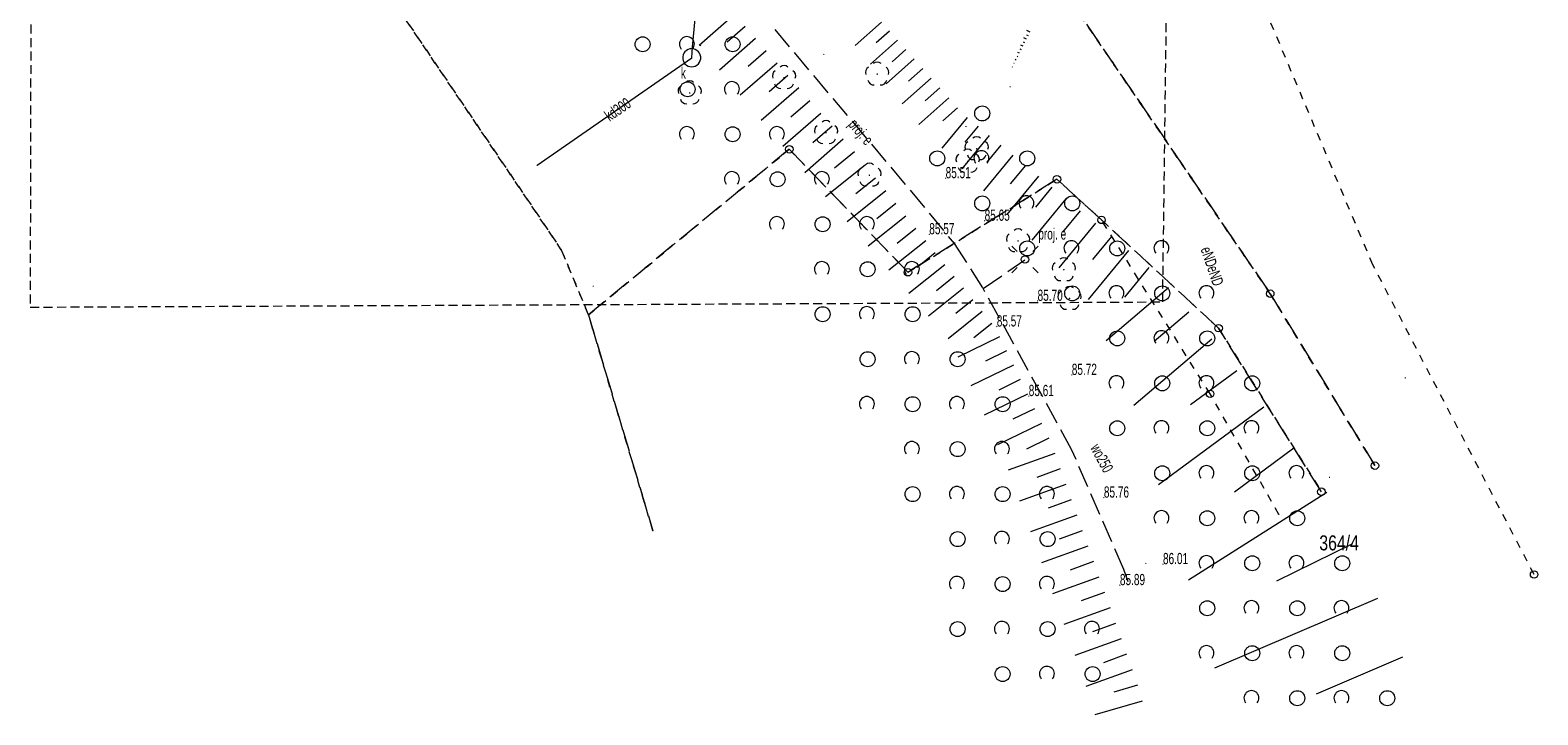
# Model space of a CAD drawing. Header units: metres. Extents: x 6541766 to 6542290, y 5894743 to 5895338.
# Tile 2 of 78: x 6541799 to 6541900, y 5894919 to 5894964. Entities that reach past the tile are written whole.
import ezdxf
from ezdxf.enums import TextEntityAlignment as Align

# ---------------------------------------------------------------- set-up
doc = ezdxf.new("R2010")
doc.units = ezdxf.units.M
for name, pattern in [('0.5_0.5', [1, 0.5, -0.5]), ('1.5_0.5', [2, 1.5, -0.5]), ('2', [0.9, 0.6, -0.3]), ('egkk-500', [2, 1.5, -0.5]), ('egug-500', [1, 0.5, -0.5])]:
    doc.linetypes.add(name, pattern=pattern)
for name, color, linetype in [('000 Inne (niezydentyfikowane)', 7, 'Continuous'), ('211-numer działki ewidencyjnej', 7, 'Continuous'), ('217-kontur klasyfikacyjny', 7, 'Continuous'), ('218-kontur użytku gruntowego', 7, 'Continuous'), ('219-działka ewidencyjna', 7, 'Continuous'), ('latarnia - ob. projektowany-Atr17', 7, 'Continuous'), ('pikieta sztuczna-Atr2', 7, 'Continuous'), ('przewód elektroenergetyczny podziemny - ob. projektowany', 7, 'Continuous'), ('przewód elektroenergetyczny podziemny - ob. projektowany-Atr1', 7, 'Continuous'), ('przewód elektroenergetyczny podziemny-Atr1', 7, 'Continuous'), ('przewód kanalizacyjny', 7, 'Continuous'), ('przewód kanalizacyjny-Atr1', 7, 'Continuous'), ('przewód wodociągowy-Atr1', 7, 'Continuous'), ('studnia kanalizacyjna', 7, 'Continuous'), ('studnia kanalizacyjna-Atr17', 7, 'Continuous'), ('Zakres', 7, 'Continuous')]:
    doc.layers.add(name, color=color, linetype=linetype)
doc.layers.add('_dr_ścieki kd', color=36, linetype='Continuous', lineweight=30)
doc.layers.add('IE - podklad', color=8, linetype='Continuous', lineweight=9)

# ---------------------------------------------------------------- blocks, each defined once
blk = doc.blocks.new('blok - sanitarne pzt chelmza ng')
at = {"layer": 'przewód elektroenergetyczny podziemny - ob. projektowany', "color": 1, "linetype": '1.5_0.5', "lineweight": 9}
for p, q in [((6542348.65, 5894964.36), (6542357.67, 5894953.66)), ((6542357.67, 5894953.66), (6542360.61, 5894950.09)), ((6542360.61, 5894950.09), (6542362.54, 5894947.1)), ((6542362.54, 5894947.1), (6542365.32, 5894949)), ((6542368.44, 5894936.36), (6542362.54, 5894947.1)), ((6542371.93, 5894928.36), (6542368.44, 5894936.36)), ((6542372.2, 5894927.53), (6542371.93, 5894928.36))]:
    blk.add_line(p, q, dxfattribs=at)
at = {"layer": 'przewód kanalizacyjny', "color": 34, "linetype": 'Continuous', "lineweight": 9}
for p, q in [((6542343.17, 5894963.18), (6542344.84, 5894981.75)), ((6542343.11, 5894962.48), (6542343.17, 5894963.18)), ((6542332.81, 5894955.31), (6542343.11, 5894962.48))]:
    blk.add_line(p, q, dxfattribs=at)
at = {"layer": 'studnia kanalizacyjna', "color": 34, "linetype": 'Continuous', "lineweight": 9}
for p, q in [((6542342.59, 5894962.78), (6542342.54, 5894962.67)), ((6542342.66, 5894962.88), (6542342.59, 5894962.78)), ((6542342.76, 5894962.97), (6542342.66, 5894962.88)), ((6542342.87, 5894963.03), (6542342.76, 5894962.97)), ((6542342.99, 5894963.07), (6542342.87, 5894963.03)), ((6542343.11, 5894963.08), (6542342.99, 5894963.07)), ((6542343.23, 5894963.07), (6542343.11, 5894963.08)), ((6542343.35, 5894963.03), (6542343.23, 5894963.07)), ((6542343.46, 5894962.97), (6542343.35, 5894963.03)), ((6542343.56, 5894962.88), (6542343.46, 5894962.97)), ((6542343.63, 5894962.78), (6542343.56, 5894962.88)), ((6542343.68, 5894962.67), (6542343.63, 5894962.78)), ((6542342.54, 5894962.67), (6542342.51, 5894962.54)), ((6542342.51, 5894962.54), (6542342.51, 5894962.42)), ((6542342.51, 5894962.42), (6542342.54, 5894962.29)), ((6542342.54, 5894962.29), (6542342.59, 5894962.18)), ((6542342.59, 5894962.18), (6542342.66, 5894962.08)), ((6542342.66, 5894962.08), (6542342.76, 5894961.99)), ((6542342.76, 5894961.99), (6542342.87, 5894961.93)), ((6542342.87, 5894961.93), (6542342.99, 5894961.89)), ((6542342.99, 5894961.89), (6542343.11, 5894961.88)), ((6542343.11, 5894961.88), (6542343.23, 5894961.89)), ((6542343.23, 5894961.89), (6542343.35, 5894961.93)), ((6542343.35, 5894961.93), (6542343.46, 5894961.99)), ((6542343.46, 5894961.99), (6542343.56, 5894962.08)), ((6542343.56, 5894962.08), (6542343.63, 5894962.18)), ((6542343.63, 5894962.18), (6542343.68, 5894962.29)), ((6542343.71, 5894962.54), (6542343.68, 5894962.67)), ((6542343.68, 5894962.29), (6542343.71, 5894962.42)), ((6542343.71, 5894962.42), (6542343.71, 5894962.54))]:
    blk.add_line(p, q, dxfattribs=at)
at = {"layer": 'przewód elektroenergetyczny podziemny - ob. projektowany-Atr1', "color": 1, "lineweight": 9, "width": 0.667}
blk.add_text('proj. e', height=0.75, rotation=310.13, dxfattribs=at).set_placement((6542353.8, 5894958.25), align=Align.MIDDLE_LEFT)
at = {"layer": 'przewód elektroenergetyczny podziemny-Atr1', "color": 1, "lineweight": 9, "width": 0.667}
for p in [(6542377.38, 5894949.84), (6542377.81, 5894948.58)]:
    blk.add_text('eND', height=0.75, rotation=288.92, dxfattribs=at).set_placement(p, align=Align.MIDDLE_LEFT)
at = {"layer": 'przewód kanalizacyjny-Atr1', "color": 34, "lineweight": 9, "width": 0.667}
blk.add_text('kd300', height=0.75, rotation=34.842, dxfattribs=at).set_placement((6542337.43, 5894958.52), align=Align.MIDDLE_LEFT)
at = {"layer": 'przewód wodociągowy-Atr1', "color": 5, "lineweight": 9, "width": 0.667}
blk.add_text('wo250', height=0.75, rotation=298.231, dxfattribs=at).set_placement((6542369.99, 5894936.65), align=Align.MIDDLE_LEFT)
at = {"layer": 'studnia kanalizacyjna-Atr17', "color": 34, "lineweight": 9, "width": 0.667}
blk.add_text('k', height=0.75, dxfattribs=at).set_placement((6542342.39, 5894961.09))
blk = doc.blocks.new('blok - podklad szary rfqfqw')
at = {"color": 8, "linetype": 'Continuous', "lineweight": 9}
for p, q in [((6541864.8, 5894949.56), (6541864.45, 5894949.91)), ((6541865.86, 5894949.56), (6541866.21, 5894949.91)), ((6541864.8, 5894948.5), (6541864.45, 5894948.15)), ((6541865.86, 5894948.5), (6541866.21, 5894948.15))]:
    blk.add_line(p, q, dxfattribs=at)
for centre, radius in [((6541839.84, 5894963.38), 0.5), ((6541845.84, 5894963.38), 0.5), ((6541842.84, 5894960.38), 0.5), ((6541862.48, 5894958.77), 0.5), ((6541845.84, 5894957.38), 0.5), ((6541849.62, 5894956.38), 0.25), ((6541859.48, 5894955.77), 0.5), ((6541865.48, 5894955.77), 0.5), ((6541848.84, 5894954.38), 0.5), ((6541867.46, 5894954.38), 0.25), ((6541862.48, 5894952.77), 0.5), ((6541868.48, 5894952.77), 0.5), ((6541851.84, 5894951.38), 0.5), ((6541870.43, 5894951.67), 0.25), ((6541865.48, 5894949.77), 0.5), ((6541871.48, 5894949.77), 0.5), ((6541854.84, 5894948.38), 0.5), ((6541865.33, 5894949.03), 0.25), ((6541857.53, 5894948.18), 0.25), ((6541868.48, 5894946.77), 0.5), ((6541874.48, 5894946.77), 0.5), ((6541881.68, 5894946.75), 0.25), ((6541851.84, 5894945.38), 0.5), ((6541857.84, 5894945.38), 0.5), ((6541878.24, 5894944.45), 0.25), ((6541871.48, 5894943.77), 0.5), ((6541877.48, 5894943.77), 0.5), ((6541854.84, 5894942.38), 0.5), ((6541860.84, 5894942.38), 0.5), ((6541874.48, 5894940.77), 0.5), ((6541880.48, 5894940.77), 0.5), ((6541857.84, 5894939.38), 0.5), ((6541863.84, 5894939.38), 0.5), ((6541877.67, 5894940.07), 0.25), ((6541871.48, 5894937.77), 0.5), ((6541877.48, 5894937.77), 0.5), ((6541860.84, 5894936.38), 0.5), ((6541874.48, 5894934.77), 0.5), ((6541880.48, 5894934.77), 0.5), ((6541888.66, 5894935.28), 0.25), ((6541857.84, 5894933.38), 0.5), ((6541863.84, 5894933.38), 0.5), ((6541885.09, 5894933.54), 0.25), ((6541877.48, 5894931.77), 0.5), ((6541883.48, 5894931.77), 0.5), ((6541860.84, 5894930.38), 0.5), ((6541866.84, 5894930.38), 0.5), ((6541880.48, 5894928.77), 0.5), ((6541886.48, 5894928.77), 0.5), ((6541863.84, 5894927.38), 0.5), ((6541899.27, 5894928.02), 0.25), ((6541877.48, 5894925.77), 0.5), ((6541883.48, 5894925.77), 0.5), ((6541860.84, 5894924.38), 0.5), ((6541866.84, 5894924.38), 0.5), ((6541880.48, 5894922.77), 0.5), ((6541886.48, 5894922.77), 0.5), ((6541863.84, 5894921.38), 0.5), ((6541869.84, 5894921.38), 0.5), ((6541883.48, 5894919.77), 0.5), ((6541889.48, 5894919.77), 0.5)]:
    blk.add_circle(centre, radius, dxfattribs=at)
for centre, radius, start, end in [((6541842.79, 5894963.39), 0.5, 318.85, 221.162), ((6541849.27, 5894961.56), 0.4, 49.272, 130.728), ((6541855.1, 5894961.51), 0.4, 121.308, 202.548), ((6541855.48, 5894961.79), 0.4, 49.272, 130.728), ((6541855.86, 5894961.51), 0.4, 337.452, 58.692), ((6541842.98, 5894960.54), 0.4, 49.272, 130.728), ((6541845.79, 5894960.39), 0.5, 318.85, 221.162), ((6541848.89, 5894961.28), 0.4, 121.308, 202.548), ((6541849.65, 5894961.28), 0.4, 337.452, 58.692), ((6541855.25, 5894961.07), 0.4, 193.221, 274.871), ((6541855.72, 5894961.07), 0.4, 265.129, 346.779), ((6541842.6, 5894960.26), 0.4, 121.308, 202.548), ((6541843.36, 5894960.26), 0.4, 337.452, 58.692), ((6541849.03, 5894960.84), 0.4, 193.221, 274.871), ((6541849.5, 5894960.84), 0.4, 265.129, 346.779), ((6541842.75, 5894959.82), 0.4, 193.221, 274.871), ((6541843.22, 5894959.82), 0.4, 265.129, 346.779), ((6541842.79, 5894957.39), 0.5, 318.85, 221.162), ((6541848.79, 5894957.39), 0.5, 318.85, 221.162), ((6541851.69, 5894957.61), 0.4, 121.308, 202.548), ((6541852.07, 5894957.89), 0.4, 49.272, 130.728), ((6541852.45, 5894957.61), 0.4, 337.452, 58.692), ((6541851.83, 5894957.17), 0.4, 193.221, 274.871), ((6541852.31, 5894957.17), 0.4, 265.129, 346.779), ((6541861.73, 5894956.53), 0.4, 121.308, 202.548), ((6541862.11, 5894956.81), 0.4, 49.272, 130.728), ((6541862.49, 5894956.53), 0.4, 337.452, 58.692), ((6541861.13, 5894955.7), 0.4, 121.308, 202.548), ((6541861.51, 5894955.98), 0.4, 49.272, 130.728), ((6541861.88, 5894956.09), 0.4, 193.221, 274.871), ((6541862.43, 5894955.78), 0.5, 318.85, 221.162), ((6541861.89, 5894955.7), 0.4, 337.452, 58.692), ((6541862.35, 5894956.09), 0.4, 265.129, 346.779), ((6541845.79, 5894954.39), 0.5, 318.85, 221.162), ((6541851.79, 5894954.39), 0.5, 318.85, 221.162), ((6541854.58, 5894954.77), 0.4, 121.308, 202.548), ((6541854.96, 5894955.05), 0.4, 49.272, 130.728), ((6541855.34, 5894954.77), 0.4, 337.452, 58.692), ((6541861.27, 5894955.26), 0.4, 193.221, 274.871), ((6541861.75, 5894955.26), 0.4, 265.129, 346.779), ((6541854.72, 5894954.33), 0.4, 193.221, 274.871), ((6541855.2, 5894954.33), 0.4, 265.129, 346.779), ((6541865.43, 5894952.78), 0.5, 318.85, 221.162), ((6541848.79, 5894951.39), 0.5, 318.85, 221.162), ((6541854.79, 5894951.39), 0.5, 318.85, 221.162), ((6541864.49, 5894950.39), 0.4, 121.308, 202.548), ((6541864.87, 5894950.67), 0.4, 49.272, 130.728), ((6541865.25, 5894950.39), 0.4, 337.452, 58.692), ((6541864.63, 5894949.95), 0.4, 193.221, 274.871), ((6541865.11, 5894949.95), 0.4, 265.129, 346.779), ((6541868.43, 5894949.78), 0.5, 318.85, 221.162), ((6541874.43, 5894949.78), 0.5, 318.85, 221.162), ((6541851.79, 5894948.39), 0.5, 318.85, 221.162), ((6541857.79, 5894948.39), 0.5, 318.85, 221.162), ((6541867.54, 5894948.46), 0.4, 121.308, 202.548), ((6541867.92, 5894948.74), 0.4, 49.272, 130.728), ((6541868.3, 5894948.46), 0.4, 337.452, 58.692), ((6541867.68, 5894948.02), 0.4, 193.221, 274.871), ((6541868.16, 5894948.02), 0.4, 265.129, 346.779), ((6541867.92, 5894946.55), 0.4, 121.308, 202.548), ((6541868.3, 5894946.83), 0.4, 49.272, 130.728), ((6541868.68, 5894946.55), 0.4, 337.452, 58.692), ((6541871.43, 5894946.78), 0.5, 318.85, 221.162), ((6541877.43, 5894946.78), 0.5, 318.85, 221.162), ((6541854.79, 5894945.39), 0.5, 318.85, 221.162), ((6541868.06, 5894946.11), 0.4, 193.221, 274.871), ((6541868.54, 5894946.11), 0.4, 265.129, 346.779), ((6541874.43, 5894943.78), 0.5, 318.85, 221.162), ((6541857.79, 5894942.39), 0.5, 318.85, 221.162), ((6541871.43, 5894940.78), 0.5, 318.85, 221.162), ((6541877.43, 5894940.78), 0.5, 318.85, 221.162), ((6541854.79, 5894939.39), 0.5, 318.85, 221.162), ((6541860.79, 5894939.39), 0.5, 318.85, 221.162), ((6541874.43, 5894937.78), 0.5, 318.85, 221.162), ((6541880.43, 5894937.78), 0.5, 318.85, 221.162), ((6541857.79, 5894936.39), 0.5, 318.85, 221.162), ((6541863.79, 5894936.39), 0.5, 318.85, 221.162), ((6541877.43, 5894934.78), 0.5, 318.85, 221.162), ((6541883.43, 5894934.78), 0.5, 318.85, 221.162), ((6541860.79, 5894933.39), 0.5, 318.85, 221.162), ((6541866.79, 5894933.39), 0.5, 318.85, 221.162), ((6541874.43, 5894931.78), 0.5, 318.85, 221.162), ((6541880.43, 5894931.78), 0.5, 318.85, 221.162), ((6541863.79, 5894930.39), 0.5, 318.85, 221.162), ((6541877.43, 5894928.78), 0.5, 318.85, 221.162), ((6541883.43, 5894928.78), 0.5, 318.85, 221.162), ((6541860.79, 5894927.39), 0.5, 318.85, 221.162), ((6541866.79, 5894927.39), 0.5, 318.85, 221.162), ((6541880.43, 5894925.78), 0.5, 318.85, 221.162), ((6541886.43, 5894925.78), 0.5, 318.85, 221.162), ((6541863.79, 5894924.39), 0.5, 318.85, 221.162), ((6541869.79, 5894924.39), 0.5, 318.85, 221.162), ((6541877.43, 5894922.78), 0.5, 318.85, 221.162), ((6541883.43, 5894922.78), 0.5, 318.85, 221.162), ((6541866.79, 5894921.39), 0.5, 318.85, 221.162), ((6541880.43, 5894919.78), 0.5, 318.85, 221.162), ((6541886.43, 5894919.78), 0.5, 318.85, 221.162)]:
    blk.add_arc(centre, radius, start, end, dxfattribs=at)
at = {"color": 8, "linetype": 'Continuous', "lineweight": 9, "extrusion": (0, 0, -1)}
for points in [[(-6541843.14, 5894963.15), (-6541843.14, 5894963.21), (-6541843.12, 5894963.18)], [(-6541843.14, 5894963.21), (-6541843.17, 5894963.13), (-6541843.17, 5894963.22)], [(-6541843.14, 5894963.21), (-6541843.14, 5894963.15), (-6541843.17, 5894963.13)], [(-6541843.17, 5894963.22), (-6541843.17, 5894963.13), (-6541843.2, 5894963.15)], [(-6541843.17, 5894963.22), (-6541843.2, 5894963.15), (-6541843.2, 5894963.21)], [(-6541843.2, 5894963.21), (-6541843.2, 5894963.15), (-6541843.21, 5894963.18)], [(-6541843.67, 5894963.27), (-6541843.67, 5894963.33), (-6541843.66, 5894963.3)], [(-6541843.67, 5894963.33), (-6541843.7, 5894963.25), (-6541843.7, 5894963.34)], [(-6541843.67, 5894963.33), (-6541843.67, 5894963.27), (-6541843.7, 5894963.25)], [(-6541843.7, 5894963.34), (-6541843.7, 5894963.25), (-6541843.73, 5894963.27)], [(-6541843.7, 5894963.34), (-6541843.73, 5894963.27), (-6541843.73, 5894963.33)], [(-6541843.73, 5894963.33), (-6541843.73, 5894963.27), (-6541843.75, 5894963.3)], [(-6541843.08, 5894962.45), (-6541843.08, 5894962.51), (-6541843.07, 5894962.48)], [(-6541843.08, 5894962.51), (-6541843.11, 5894962.44), (-6541843.11, 5894962.53)], [(-6541843.08, 5894962.51), (-6541843.08, 5894962.45), (-6541843.11, 5894962.44)], [(-6541843.11, 5894962.53), (-6541843.11, 5894962.44), (-6541843.14, 5894962.45)], [(-6541843.11, 5894962.53), (-6541843.14, 5894962.45), (-6541843.14, 5894962.51)], [(-6541843.14, 5894962.51), (-6541843.14, 5894962.45), (-6541843.16, 5894962.48)], [(-6541851.89, 5894962.68), (-6541851.89, 5894962.74), (-6541851.88, 5894962.71)], [(-6541851.89, 5894962.74), (-6541851.92, 5894962.67), (-6541851.92, 5894962.75)], [(-6541851.89, 5894962.74), (-6541851.89, 5894962.68), (-6541851.92, 5894962.67)], [(-6541851.92, 5894962.75), (-6541851.92, 5894962.67), (-6541851.95, 5894962.68)], [(-6541851.92, 5894962.75), (-6541851.95, 5894962.68), (-6541851.95, 5894962.74)], [(-6541851.95, 5894962.74), (-6541851.95, 5894962.68), (-6541851.96, 5894962.71)], [(-6541849.23, 5894961.12), (-6541849.23, 5894961.2), (-6541849.22, 5894961.16)], [(-6541849.23, 5894961.2), (-6541849.27, 5894961.11), (-6541849.27, 5894961.21)], [(-6541849.23, 5894961.2), (-6541849.23, 5894961.12), (-6541849.27, 5894961.11)], [(-6541849.27, 5894961.21), (-6541849.27, 5894961.11), (-6541849.31, 5894961.12)], [(-6541849.27, 5894961.21), (-6541849.31, 5894961.12), (-6541849.31, 5894961.2)], [(-6541849.31, 5894961.2), (-6541849.31, 5894961.12), (-6541849.32, 5894961.16)], [(-6541855.44, 5894961.35), (-6541855.44, 5894961.43), (-6541855.43, 5894961.39)], [(-6541855.44, 5894961.43), (-6541855.48, 5894961.34), (-6541855.48, 5894961.44)], [(-6541855.44, 5894961.43), (-6541855.44, 5894961.35), (-6541855.48, 5894961.34)], [(-6541855.48, 5894961.44), (-6541855.48, 5894961.34), (-6541855.52, 5894961.35)], [(-6541855.48, 5894961.44), (-6541855.52, 5894961.35), (-6541855.52, 5894961.43)], [(-6541855.52, 5894961.43), (-6541855.52, 5894961.35), (-6541855.53, 5894961.39)], [(-6541842.94, 5894960.1), (-6541842.94, 5894960.18), (-6541842.93, 5894960.14)], [(-6541842.94, 5894960.18), (-6541842.98, 5894960.09), (-6541842.98, 5894960.19)], [(-6541842.94, 5894960.18), (-6541842.94, 5894960.1), (-6541842.98, 5894960.09)], [(-6541842.98, 5894960.19), (-6541842.98, 5894960.09), (-6541843.02, 5894960.1)], [(-6541842.98, 5894960.19), (-6541843.02, 5894960.1), (-6541843.02, 5894960.18)], [(-6541843.02, 5894960.18), (-6541843.02, 5894960.1), (-6541843.03, 5894960.14)], [(-6541864.31, 5894960.52), (-6541864.31, 5894960.58), (-6541864.29, 5894960.55)], [(-6541864.31, 5894960.58), (-6541864.34, 5894960.5), (-6541864.34, 5894960.59)], [(-6541864.31, 5894960.58), (-6541864.31, 5894960.52), (-6541864.34, 5894960.5)], [(-6541864.34, 5894960.59), (-6541864.34, 5894960.5), (-6541864.37, 5894960.52)], [(-6541864.34, 5894960.59), (-6541864.37, 5894960.52), (-6541864.37, 5894960.58)], [(-6541864.37, 5894960.58), (-6541864.37, 5894960.52), (-6541864.38, 5894960.55)], [(-6541861.36, 5894957.87), (-6541861.37, 5894957.94), (-6541861.36, 5894957.91)], [(-6541861.37, 5894957.94), (-6541861.36, 5894957.87), (-6541861.39, 5894957.86)], [(-6541861.37, 5894957.94), (-6541861.39, 5894957.86), (-6541861.41, 5894957.94)], [(-6541861.41, 5894957.94), (-6541861.39, 5894957.86), (-6541861.43, 5894957.86)], [(-6541861.41, 5894957.94), (-6541861.43, 5894957.86), (-6541861.44, 5894957.93)], [(-6541861.44, 5894957.93), (-6541861.43, 5894957.86), (-6541861.44, 5894957.89)], [(-6541852.03, 5894957.45), (-6541852.03, 5894957.53), (-6541852.02, 5894957.49)], [(-6541852.03, 5894957.53), (-6541852.07, 5894957.44), (-6541852.07, 5894957.54)], [(-6541852.03, 5894957.53), (-6541852.03, 5894957.45), (-6541852.07, 5894957.44)], [(-6541852.07, 5894957.54), (-6541852.07, 5894957.44), (-6541852.11, 5894957.45)], [(-6541852.07, 5894957.54), (-6541852.11, 5894957.45), (-6541852.11, 5894957.53)], [(-6541852.11, 5894957.53), (-6541852.11, 5894957.45), (-6541852.12, 5894957.49)], [(-6541862.07, 5894956.37), (-6541862.07, 5894956.45), (-6541862.06, 5894956.41)], [(-6541862.07, 5894956.45), (-6541862.11, 5894956.36), (-6541862.11, 5894956.46)], [(-6541862.07, 5894956.45), (-6541862.07, 5894956.37), (-6541862.11, 5894956.36)], [(-6541862.11, 5894956.46), (-6541862.11, 5894956.36), (-6541862.15, 5894956.37)], [(-6541862.11, 5894956.46), (-6541862.15, 5894956.37), (-6541862.15, 5894956.45)], [(-6541862.15, 5894956.45), (-6541862.15, 5894956.37), (-6541862.16, 5894956.41)], [(-6541832.78, 5894955.28), (-6541832.78, 5894955.34), (-6541832.76, 5894955.31)], [(-6541832.78, 5894955.34), (-6541832.81, 5894955.26), (-6541832.81, 5894955.36)], [(-6541832.78, 5894955.34), (-6541832.78, 5894955.28), (-6541832.81, 5894955.26)], [(-6541832.81, 5894955.36), (-6541832.81, 5894955.26), (-6541832.84, 5894955.28)], [(-6541832.81, 5894955.36), (-6541832.84, 5894955.28), (-6541832.84, 5894955.34)], [(-6541832.84, 5894955.34), (-6541832.84, 5894955.28), (-6541832.86, 5894955.31)], [(-6541861.47, 5894955.54), (-6541861.47, 5894955.62), (-6541861.46, 5894955.58)], [(-6541861.47, 5894955.62), (-6541861.51, 5894955.53), (-6541861.51, 5894955.63)], [(-6541861.47, 5894955.62), (-6541861.47, 5894955.54), (-6541861.51, 5894955.53)], [(-6541861.51, 5894955.63), (-6541861.51, 5894955.53), (-6541861.55, 5894955.54)], [(-6541861.51, 5894955.63), (-6541861.55, 5894955.54), (-6541861.55, 5894955.62)], [(-6541861.55, 5894955.62), (-6541861.55, 5894955.54), (-6541861.56, 5894955.58)], [(-6541854.92, 5894954.61), (-6541854.92, 5894954.69), (-6541854.91, 5894954.65)], [(-6541854.92, 5894954.69), (-6541854.96, 5894954.6), (-6541854.96, 5894954.7)], [(-6541854.92, 5894954.69), (-6541854.92, 5894954.61), (-6541854.96, 5894954.6)], [(-6541854.96, 5894954.7), (-6541854.96, 5894954.6), (-6541855, 5894954.61)], [(-6541854.96, 5894954.7), (-6541855, 5894954.61), (-6541855, 5894954.69)], [(-6541855, 5894954.69), (-6541855, 5894954.61), (-6541855.01, 5894954.65)], [(-6541860.01, 5894954.42), (-6541860.01, 5894954.48), (-6541860, 5894954.45)], [(-6541860.01, 5894954.48), (-6541860.04, 5894954.41), (-6541860.04, 5894954.5)], [(-6541860.01, 5894954.48), (-6541860.01, 5894954.42), (-6541860.04, 5894954.41)], [(-6541860.04, 5894954.5), (-6541860.04, 5894954.41), (-6541860.07, 5894954.42)], [(-6541860.04, 5894954.5), (-6541860.07, 5894954.42), (-6541860.07, 5894954.48)], [(-6541860.07, 5894954.48), (-6541860.07, 5894954.42), (-6541860.08, 5894954.45)], [(-6541858.92, 5894950.68), (-6541858.92, 5894950.74), (-6541858.91, 5894950.71)], [(-6541858.92, 5894950.74), (-6541858.95, 5894950.67), (-6541858.95, 5894950.75)], [(-6541858.92, 5894950.74), (-6541858.92, 5894950.68), (-6541858.95, 5894950.67)], [(-6541858.95, 5894950.75), (-6541858.95, 5894950.67), (-6541858.98, 5894950.68)], [(-6541858.95, 5894950.75), (-6541858.98, 5894950.68), (-6541858.98, 5894950.74)], [(-6541858.98, 5894950.74), (-6541858.98, 5894950.68), (-6541859, 5894950.71)], [(-6541862.61, 5894951.58), (-6541862.61, 5894951.64), (-6541862.59, 5894951.61)], [(-6541862.61, 5894951.64), (-6541862.64, 5894951.57), (-6541862.64, 5894951.66)], [(-6541862.61, 5894951.64), (-6541862.61, 5894951.58), (-6541862.64, 5894951.57)], [(-6541862.64, 5894951.66), (-6541862.64, 5894951.57), (-6541862.67, 5894951.58)], [(-6541862.64, 5894951.66), (-6541862.67, 5894951.58), (-6541862.67, 5894951.64)], [(-6541862.67, 5894951.64), (-6541862.67, 5894951.58), (-6541862.68, 5894951.61)], [(-6541834.39, 5894949.65), (-6541834.39, 5894949.71), (-6541834.38, 5894949.68)], [(-6541834.39, 5894949.71), (-6541834.42, 5894949.63), (-6541834.42, 5894949.72)], [(-6541834.39, 5894949.71), (-6541834.39, 5894949.65), (-6541834.42, 5894949.63)], [(-6541834.42, 5894949.72), (-6541834.42, 5894949.63), (-6541834.45, 5894949.65)], [(-6541834.42, 5894949.72), (-6541834.45, 5894949.65), (-6541834.45, 5894949.71)], [(-6541834.45, 5894949.71), (-6541834.45, 5894949.65), (-6541834.46, 5894949.68)], [(-6541864.83, 5894950.23), (-6541864.83, 5894950.31), (-6541864.82, 5894950.27)], [(-6541864.83, 5894950.31), (-6541864.87, 5894950.22), (-6541864.87, 5894950.32)], [(-6541864.83, 5894950.31), (-6541864.83, 5894950.23), (-6541864.87, 5894950.22)], [(-6541864.87, 5894950.32), (-6541864.87, 5894950.22), (-6541864.91, 5894950.23)], [(-6541864.87, 5894950.32), (-6541864.91, 5894950.23), (-6541864.91, 5894950.31)], [(-6541864.91, 5894950.31), (-6541864.91, 5894950.23), (-6541864.92, 5894950.27)], [(-6541888.49, 5894948.64), (-6541888.49, 5894948.7), (-6541888.47, 5894948.67)], [(-6541888.49, 5894948.7), (-6541888.52, 5894948.62), (-6541888.52, 5894948.71)], [(-6541888.49, 5894948.7), (-6541888.49, 5894948.64), (-6541888.52, 5894948.62)], [(-6541888.52, 5894948.71), (-6541888.52, 5894948.62), (-6541888.55, 5894948.64)], [(-6541888.52, 5894948.71), (-6541888.55, 5894948.64), (-6541888.55, 5894948.7)], [(-6541888.55, 5894948.7), (-6541888.55, 5894948.64), (-6541888.56, 5894948.67)], [(-6541867.88, 5894948.3), (-6541867.88, 5894948.38), (-6541867.87, 5894948.34)], [(-6541867.88, 5894948.38), (-6541867.92, 5894948.29), (-6541867.92, 5894948.39)], [(-6541867.88, 5894948.38), (-6541867.88, 5894948.3), (-6541867.92, 5894948.29)], [(-6541867.92, 5894948.39), (-6541867.92, 5894948.29), (-6541867.96, 5894948.3)], [(-6541867.92, 5894948.39), (-6541867.96, 5894948.3), (-6541867.96, 5894948.38)], [(-6541867.96, 5894948.38), (-6541867.96, 5894948.3), (-6541867.97, 5894948.34)], [(-6541836.51, 5894947.21), (-6541836.51, 5894947.27), (-6541836.5, 5894947.24)], [(-6541836.51, 5894947.27), (-6541836.54, 5894947.2), (-6541836.54, 5894947.29)], [(-6541836.51, 5894947.27), (-6541836.51, 5894947.21), (-6541836.54, 5894947.2)], [(-6541836.54, 5894947.29), (-6541836.54, 5894947.2), (-6541836.57, 5894947.21)], [(-6541836.54, 5894947.29), (-6541836.57, 5894947.21), (-6541836.57, 5894947.27)], [(-6541836.57, 5894947.27), (-6541836.57, 5894947.21), (-6541836.58, 5894947.24)], [(-6541866.14, 5894946.24), (-6541866.14, 5894946.3), (-6541866.12, 5894946.27)], [(-6541866.14, 5894946.3), (-6541866.17, 5894946.22), (-6541866.17, 5894946.31)], [(-6541866.14, 5894946.3), (-6541866.14, 5894946.24), (-6541866.17, 5894946.22)], [(-6541866.17, 5894946.31), (-6541866.17, 5894946.22), (-6541866.2, 5894946.24)], [(-6541866.17, 5894946.31), (-6541866.2, 5894946.24), (-6541866.2, 5894946.3)], [(-6541866.2, 5894946.3), (-6541866.2, 5894946.24), (-6541866.21, 5894946.27)], [(-6541868.26, 5894946.39), (-6541868.26, 5894946.47), (-6541868.25, 5894946.43)], [(-6541868.26, 5894946.47), (-6541868.3, 5894946.38), (-6541868.3, 5894946.48)], [(-6541868.26, 5894946.47), (-6541868.26, 5894946.39), (-6541868.3, 5894946.38)], [(-6541868.3, 5894946.48), (-6541868.3, 5894946.38), (-6541868.34, 5894946.39)], [(-6541868.3, 5894946.48), (-6541868.34, 5894946.39), (-6541868.34, 5894946.47)], [(-6541868.34, 5894946.47), (-6541868.34, 5894946.39), (-6541868.35, 5894946.43)], [(-6541836.2, 5894945.31), (-6541836.2, 5894945.37), (-6541836.19, 5894945.34)], [(-6541836.2, 5894945.37), (-6541836.23, 5894945.29), (-6541836.23, 5894945.38)], [(-6541836.2, 5894945.37), (-6541836.2, 5894945.31), (-6541836.23, 5894945.29)], [(-6541836.23, 5894945.38), (-6541836.23, 5894945.29), (-6541836.26, 5894945.31)], [(-6541836.23, 5894945.38), (-6541836.26, 5894945.31), (-6541836.26, 5894945.37)], [(-6541836.26, 5894945.37), (-6541836.26, 5894945.31), (-6541836.28, 5894945.34)], [(-6541863.42, 5894944.53), (-6541863.42, 5894944.59), (-6541863.41, 5894944.56)], [(-6541863.42, 5894944.59), (-6541863.45, 5894944.51), (-6541863.45, 5894944.61)], [(-6541863.42, 5894944.59), (-6541863.42, 5894944.53), (-6541863.45, 5894944.51)], [(-6541863.45, 5894944.61), (-6541863.45, 5894944.51), (-6541863.48, 5894944.53)], [(-6541863.45, 5894944.61), (-6541863.48, 5894944.53), (-6541863.48, 5894944.59)], [(-6541863.48, 5894944.59), (-6541863.48, 5894944.53), (-6541863.5, 5894944.56)], [(-6541868.42, 5894941.3), (-6541868.42, 5894941.36), (-6541868.41, 5894941.33)], [(-6541868.42, 5894941.36), (-6541868.45, 5894941.29), (-6541868.45, 5894941.38)], [(-6541868.42, 5894941.36), (-6541868.42, 5894941.3), (-6541868.45, 5894941.29)], [(-6541868.45, 5894941.38), (-6541868.45, 5894941.29), (-6541868.48, 5894941.3)], [(-6541868.45, 5894941.38), (-6541868.48, 5894941.3), (-6541868.48, 5894941.36)], [(-6541868.48, 5894941.36), (-6541868.48, 5894941.3), (-6541868.5, 5894941.33)], [(-6541890.64, 5894941.1), (-6541890.65, 5894941.17), (-6541890.64, 5894941.14)], [(-6541890.65, 5894941.17), (-6541890.64, 5894941.1), (-6541890.67, 5894941.09)], [(-6541890.65, 5894941.17), (-6541890.67, 5894941.09), (-6541890.69, 5894941.17)], [(-6541890.69, 5894941.17), (-6541890.67, 5894941.09), (-6541890.71, 5894941.09)], [(-6541890.69, 5894941.17), (-6541890.71, 5894941.09), (-6541890.72, 5894941.16)], [(-6541890.72, 5894941.16), (-6541890.71, 5894941.09), (-6541890.72, 5894941.12)], [(-6541865.55, 5894939.89), (-6541865.55, 5894939.95), (-6541865.54, 5894939.92)], [(-6541865.55, 5894939.95), (-6541865.58, 5894939.88), (-6541865.58, 5894939.96)], [(-6541865.55, 5894939.95), (-6541865.55, 5894939.89), (-6541865.58, 5894939.88)], [(-6541865.58, 5894939.96), (-6541865.58, 5894939.88), (-6541865.61, 5894939.89)], [(-6541865.58, 5894939.96), (-6541865.61, 5894939.89), (-6541865.61, 5894939.95)], [(-6541865.61, 5894939.95), (-6541865.61, 5894939.89), (-6541865.62, 5894939.92)], [(-6541885.59, 5894934.47), (-6541885.6, 5894934.54), (-6541885.59, 5894934.51)], [(-6541885.6, 5894934.54), (-6541885.59, 5894934.47), (-6541885.62, 5894934.46)], [(-6541885.6, 5894934.54), (-6541885.62, 5894934.46), (-6541885.64, 5894934.54)], [(-6541885.64, 5894934.54), (-6541885.62, 5894934.46), (-6541885.66, 5894934.46)], [(-6541885.64, 5894934.54), (-6541885.66, 5894934.46), (-6541885.67, 5894934.53)], [(-6541885.67, 5894934.53), (-6541885.66, 5894934.46), (-6541885.67, 5894934.49)], [(-6541870.56, 5894933.12), (-6541870.56, 5894933.18), (-6541870.54, 5894933.15)], [(-6541870.56, 5894933.18), (-6541870.59, 5894933.11), (-6541870.59, 5894933.2)], [(-6541870.56, 5894933.18), (-6541870.56, 5894933.12), (-6541870.59, 5894933.11)], [(-6541870.59, 5894933.2), (-6541870.59, 5894933.11), (-6541870.62, 5894933.12)], [(-6541870.59, 5894933.2), (-6541870.62, 5894933.12), (-6541870.62, 5894933.18)], [(-6541870.62, 5894933.18), (-6541870.62, 5894933.12), (-6541870.63, 5894933.15)], [(-6541882.23, 5894932), (-6541882.23, 5894932.06), (-6541882.21, 5894932.03)], [(-6541882.23, 5894932.06), (-6541882.26, 5894931.99), (-6541882.26, 5894932.08)], [(-6541882.23, 5894932.06), (-6541882.23, 5894932), (-6541882.26, 5894931.99)], [(-6541882.26, 5894932.08), (-6541882.26, 5894931.99), (-6541882.29, 5894932)], [(-6541882.26, 5894932.08), (-6541882.29, 5894932), (-6541882.29, 5894932.06)], [(-6541882.29, 5894932.06), (-6541882.29, 5894932), (-6541882.3, 5894932.03)], [(-6541840.49, 5894930.91), (-6541840.49, 5894930.97), (-6541840.47, 5894930.94)], [(-6541840.49, 5894930.97), (-6541840.52, 5894930.89), (-6541840.52, 5894930.99)], [(-6541840.49, 5894930.97), (-6541840.49, 5894930.91), (-6541840.52, 5894930.89)], [(-6541840.52, 5894930.99), (-6541840.52, 5894930.89), (-6541840.55, 5894930.91)], [(-6541840.52, 5894930.99), (-6541840.55, 5894930.91), (-6541840.55, 5894930.97)], [(-6541840.55, 5894930.97), (-6541840.55, 5894930.91), (-6541840.56, 5894930.94)], [(-6541873.36, 5894928.73), (-6541873.36, 5894928.79), (-6541873.34, 5894928.76)], [(-6541873.36, 5894928.79), (-6541873.39, 5894928.71), (-6541873.39, 5894928.8)], [(-6541873.36, 5894928.79), (-6541873.36, 5894928.73), (-6541873.39, 5894928.71)], [(-6541873.39, 5894928.8), (-6541873.39, 5894928.71), (-6541873.42, 5894928.73)], [(-6541873.39, 5894928.8), (-6541873.42, 5894928.73), (-6541873.42, 5894928.79)], [(-6541873.42, 5894928.79), (-6541873.42, 5894928.73), (-6541873.43, 5894928.76)], [(-6541874.5, 5894928.68), (-6541874.5, 5894928.74), (-6541874.49, 5894928.71)], [(-6541874.5, 5894928.74), (-6541874.53, 5894928.67), (-6541874.53, 5894928.75)], [(-6541874.5, 5894928.74), (-6541874.5, 5894928.68), (-6541874.53, 5894928.67)], [(-6541874.53, 5894928.75), (-6541874.53, 5894928.67), (-6541874.56, 5894928.68)], [(-6541874.53, 5894928.75), (-6541874.56, 5894928.68), (-6541874.56, 5894928.74)], [(-6541874.56, 5894928.74), (-6541874.56, 5894928.68), (-6541874.58, 5894928.71)], [(-6541871.63, 5894927.28), (-6541871.63, 5894927.34), (-6541871.62, 5894927.31)], [(-6541871.63, 5894927.34), (-6541871.66, 5894927.26), (-6541871.66, 5894927.36)], [(-6541871.63, 5894927.34), (-6541871.63, 5894927.28), (-6541871.66, 5894927.26)], [(-6541871.66, 5894927.36), (-6541871.66, 5894927.26), (-6541871.69, 5894927.28)], [(-6541871.66, 5894927.36), (-6541871.69, 5894927.28), (-6541871.69, 5894927.34)], [(-6541871.69, 5894927.34), (-6541871.69, 5894927.28), (-6541871.71, 5894927.31)]]:
    blk.add_solid(points, dxfattribs=at)
at = {"layer": '000 Inne (niezydentyfikowane)', "color": 8, "linetype": 'Continuous', "lineweight": 9}
for p, q in [((6541845.97, 5894965.37), (6541843.6, 5894963.3)), ((6541855.77, 5894964.86), (6541854.02, 5894963.3)), ((6541846.67, 5894964.57), (6541845.47, 5894963.52)), ((6541856.3, 5894964.26), (6541855.41, 5894963.47)), ((6541865.44, 5894963.72), (6541865.25, 5894963.81)), ((6541865.67, 5894964.18), (6541865.45, 5894964.29)), ((6541865.56, 5894963.95), (6541865.45, 5894964)), ((6541847.37, 5894963.76), (6541844.96, 5894961.66)), ((6541848.08, 5894962.95), (6541846.87, 5894961.89)), ((6541856.84, 5894963.65), (6541855.03, 5894962.05)), ((6541857.39, 5894963.03), (6541856.47, 5894962.22)), ((6541864.97, 5894962.79), (6541864.86, 5894962.84)), ((6541865.09, 5894963.02), (6541865.02, 5894963.05)), ((6541865.21, 5894963.25), (6541865.06, 5894963.33)), ((6541865.32, 5894963.48), (6541865.24, 5894963.53)), ((6541848.8, 5894962.13), (6541846.35, 5894959.99)), ((6541857.94, 5894962.41), (6541856.07, 5894960.75)), ((6541858.51, 5894961.77), (6541857.56, 5894960.93)), ((6541864.5, 5894961.86), (6541864.47, 5894961.87)), ((6541864.62, 5894962.09), (6541864.59, 5894962.1)), ((6541864.74, 5894962.32), (6541864.67, 5894962.36)), ((6541864.86, 5894962.55), (6541864.81, 5894962.58)), ((6541849.52, 5894961.3), (6541848.28, 5894960.22)), ((6541859.08, 5894961.13), (6541857.15, 5894959.41)), ((6541850.25, 5894960.47), (6541847.75, 5894958.29)), ((6541860.25, 5894959.81), (6541858.26, 5894958.04)), ((6541859.66, 5894960.47), (6541858.68, 5894959.6)), ((6541851.73, 5894958.77), (6541849.19, 5894956.56)), ((6541850.99, 5894959.62), (6541849.73, 5894958.52)), ((6541860.84, 5894959.14), (6541859.85, 5894958.27)), ((6541852.47, 5894957.92), (6541851.19, 5894956.8)), ((6541861.48, 5894958.51), (6541859.78, 5894956.45)), ((6541862.2, 5894957.92), (6541861.32, 5894956.85)), ((6541853.22, 5894957.06), (6541850.65, 5894954.81)), ((6541862.95, 5894957.3), (6541861.12, 5894955.08)), ((6541853.97, 5894956.2), (6541852.63, 5894955.13)), ((6541864.53, 5894955.99), (6541862.56, 5894953.61)), ((6541863.73, 5894956.66), (6541862.78, 5894955.51)), ((6541854.67, 5894955.32), (6541852.03, 5894953.21)), ((6541865.37, 5894955.3), (6541864.34, 5894954.07)), ((6541855.36, 5894954.46), (6541854.06, 5894953.41)), ((6541866.23, 5894954.59), (6541864.11, 5894952.02)), ((6541867.13, 5894953.85), (6541866.03, 5894952.52)), ((6541856.05, 5894953.6), (6541853.47, 5894951.54)), ((6541856.72, 5894952.76), (6541855.45, 5894951.74)), ((6541868.06, 5894953.08), (6541865.78, 5894950.32)), ((6541857.39, 5894951.92), (6541854.88, 5894949.91)), ((6541869.02, 5894952.28), (6541867.84, 5894950.85)), ((6541858.05, 5894951.1), (6541856.81, 5894950.1)), ((6541870.03, 5894951.45), (6541867.58, 5894948.48)), ((6541858.71, 5894950.28), (6541856.25, 5894948.31)), ((6541871.09, 5894950.57), (6541869.82, 5894949.03)), ((6541859.35, 5894949.47), (6541858.14, 5894948.5)), ((6541872.24, 5894949.62), (6541869.54, 5894946.35)), ((6541859.99, 5894948.68), (6541857.59, 5894946.76)), ((6541860.62, 5894947.89), (6541859.44, 5894946.94)), ((6541873.59, 5894948.5), (6541871.96, 5894946.52)), ((6541861.24, 5894947.12), (6541858.9, 5894945.24)), ((6541874.89, 5894947.13), (6541870.74, 5894943.61)), ((6541861.86, 5894946.34), (6541860.71, 5894945.42)), ((6541862.48, 5894945.57), (6541860.2, 5894943.74)), ((6541863.13, 5894944.77), (6541861.91, 5894943.81)), ((6541876.25, 5894945.52), (6541873.94, 5894943.56)), ((6541863.64, 5894943.87), (6541860.85, 5894942.52)), ((6541877.79, 5894943.71), (6541872.58, 5894939.3)), ((6541864.1, 5894942.93), (6541862.69, 5894942.24)), ((6541864.56, 5894941.98), (6541861.71, 5894940.6)), ((6541865.02, 5894941.02), (6541863.59, 5894940.32)), ((6541879.45, 5894941.61), (6541876.36, 5894939.34)), ((6541865.49, 5894940.05), (6541862.6, 5894938.65)), ((6541865.96, 5894939.08), (6541864.51, 5894938.37)), ((6541881.25, 5894939.18), (6541874.24, 5894934)), ((6541866.44, 5894938.1), (6541863.5, 5894936.67)), ((6541866.92, 5894937.11), (6541865.44, 5894936.39)), ((6541867.31, 5894936.09), (6541864.22, 5894934.98)), ((6541883.26, 5894936.45), (6541879.29, 5894933.51)), ((6541867.68, 5894935.06), (6541866.13, 5894934.5)), ((6541868.05, 5894934.03), (6541864.96, 5894932.92)), ((6541868.42, 5894933), (6541866.87, 5894932.44)), ((6541885.46, 5894933.48), (6541876.22, 5894927.65)), ((6541868.79, 5894931.97), (6541865.7, 5894930.86)), ((6541869.15, 5894930.94), (6541867.61, 5894930.38)), ((6541869.52, 5894929.91), (6541866.43, 5894928.8)), ((6541887.17, 5894930.06), (6541882.09, 5894927.58)), ((6541869.89, 5894928.88), (6541868.35, 5894928.32)), ((6541870.26, 5894927.85), (6541867.17, 5894926.74)), ((6541870.63, 5894926.82), (6541869.08, 5894926.26)), ((6541871, 5894925.79), (6541867.91, 5894924.68)), ((6541888.83, 5894926.41), (6541877.97, 5894921.78)), ((6541871.37, 5894924.76), (6541869.82, 5894924.2)), ((6541871.74, 5894923.73), (6541868.65, 5894922.62)), ((6541872.1, 5894922.7), (6541870.56, 5894922.14)), ((6541872.47, 5894921.67), (6541869.38, 5894920.56)), ((6541890.5, 5894922.5), (6541884.75, 5894920.05)), ((6541872.83, 5894920.63), (6541871.26, 5894920.17)), ((6541873.14, 5894919.58), (6541869.99, 5894918.66))]:
    blk.add_line(p, q, dxfattribs=at)
at = {"layer": '217-kontur klasyfikacyjny', "color": 8, "linetype": 'egkk-500', "lineweight": 9}
for p, q in [((6541868.3, 5894966.38), (6541881.68, 5894946.75)), ((6541849.62, 5894956.38), (6541836.23, 5894945.34)), ((6541857.53, 5894948.18), (6541849.62, 5894956.38)), ((6541867.46, 5894954.38), (6541857.53, 5894948.18)), ((6541870.43, 5894951.67), (6541867.46, 5894954.38)), ((6541878.24, 5894944.45), (6541870.43, 5894951.67)), ((6541881.68, 5894946.75), (6541888.66, 5894935.28)), ((6541836.23, 5894945.34), (6541840.52, 5894930.94)), ((6541885.09, 5894933.54), (6541878.24, 5894944.45))]:
    blk.add_line(p, q, dxfattribs=at)
at = {"layer": '218-kontur użytku gruntowego', "color": 8, "linetype": 'egug-500', "lineweight": 9}
for p, q in [((6541834.42, 5894949.68), (6541822.6, 5894967.17)), ((6541822.6, 5894967.17), (6541834.42, 5894949.68)), ((6541868.3, 5894966.38), (6541881.68, 5894946.75)), ((6541881.68, 5894946.75), (6541868.3, 5894966.38)), ((6541849.62, 5894956.38), (6541836.23, 5894945.34)), ((6541836.23, 5894945.34), (6541849.62, 5894956.38)), ((6541857.53, 5894948.18), (6541849.62, 5894956.38)), ((6541849.62, 5894956.38), (6541857.53, 5894948.18)), ((6541867.46, 5894954.38), (6541857.53, 5894948.18)), ((6541857.53, 5894948.18), (6541867.46, 5894954.38)), ((6541870.43, 5894951.67), (6541867.46, 5894954.38)), ((6541867.46, 5894954.38), (6541870.43, 5894951.67)), ((6541878.24, 5894944.45), (6541870.43, 5894951.67)), ((6541870.43, 5894951.67), (6541878.24, 5894944.45)), ((6541836.23, 5894945.34), (6541834.42, 5894949.68)), ((6541834.42, 5894949.68), (6541836.23, 5894945.34)), ((6541881.68, 5894946.75), (6541888.66, 5894935.28)), ((6541888.66, 5894935.28), (6541881.68, 5894946.75)), ((6541836.23, 5894945.34), (6541840.52, 5894930.94)), ((6541840.52, 5894930.94), (6541836.23, 5894945.34)), ((6541885.09, 5894933.54), (6541878.24, 5894944.45)), ((6541878.24, 5894944.45), (6541885.09, 5894933.54))]:
    blk.add_line(p, q, dxfattribs=at)
at = {"layer": '219-działka ewidencyjna', "color": 8, "linetype": '0.5_0.5', "lineweight": 9}
for p, q in [((6541888.52, 5894948.67), (6541877.08, 5894975.83)), ((6541834.42, 5894949.68), (6541822.6, 5894967.17)), ((6541881.68, 5894946.75), (6541868.3, 5894966.38)), ((6541849.62, 5894956.38), (6541836.23, 5894945.34)), ((6541857.53, 5894948.18), (6541849.62, 5894956.38)), ((6541867.46, 5894954.38), (6541857.53, 5894948.18)), ((6541870.43, 5894951.67), (6541867.46, 5894954.38)), ((6541878.24, 5894944.45), (6541870.43, 5894951.67)), ((6541877.67, 5894940.07), (6541870.43, 5894951.67)), ((6541836.23, 5894945.34), (6541834.42, 5894949.68)), ((6541899.27, 5894928.02), (6541888.52, 5894948.67)), ((6541888.66, 5894935.28), (6541881.68, 5894946.75)), ((6541840.52, 5894930.94), (6541836.23, 5894945.34)), ((6541885.09, 5894933.54), (6541878.24, 5894944.45)), ((6541882.26, 5894932.03), (6541877.67, 5894940.07))]:
    blk.add_line(p, q, dxfattribs=at)
at = {"layer": 'Zakres', "color": 8, "linetype": '2', "lineweight": 9}
for p, q in [((6541799.19, 5895027.7), (6541799.01, 5894945.85)), ((6541874.51, 5894946.2), (6541875.56, 5895027.34)), ((6541799.01, 5894945.85), (6541874.51, 5894946.2))]:
    blk.add_line(p, q, dxfattribs=at)
at = {"layer": '211-numer działki ewidencyjnej', "color": 8, "linetype": 'Continuous', "lineweight": 9, "width": 0.79}
blk.add_text('364/4', height=1, dxfattribs=at).set_placement((6541884.95, 5894929.63))
at = {"layer": 'latarnia - ob. projektowany-Atr17', "color": 8, "lineweight": 9, "width": 0.667}
blk.add_text('proj. e', height=0.75, dxfattribs=at).set_placement((6541866.22, 5894950.36))
at = {"layer": 'pikieta sztuczna-Atr2', "color": 8, "lineweight": 9, "width": 0.667}
for s, p in [('85.51', (6541860.04, 5894954.45)), ('85.65', (6541862.64, 5894951.61)), ('85.57', (6541858.95, 5894950.71)), ('85.70', (6541866.17, 5894946.27)), ('85.57', (6541863.45, 5894944.56)), ('85.72', (6541868.45, 5894941.33)), ('85.61', (6541865.58, 5894939.92)), ('85.76', (6541870.59, 5894933.15)), ('86.01', (6541874.53, 5894928.71)), ('85.89', (6541871.66, 5894927.31))]:
    blk.add_text(s, height=0.75, dxfattribs=at).set_placement(p)

msp = doc.modelspace()

# ---------------------------------------------------------------- block references
at = {"layer": '_dr_ścieki kd', "lineweight": 9}
msp.add_blockref('blok - sanitarne pzt chelmza ng', (-500, 0), dxfattribs=at)
at = {"layer": 'IE - podklad'}
msp.add_blockref('blok - podklad szary rfqfqw', (0, 0), dxfattribs=at)

doc.saveas('drawing.dxf')
